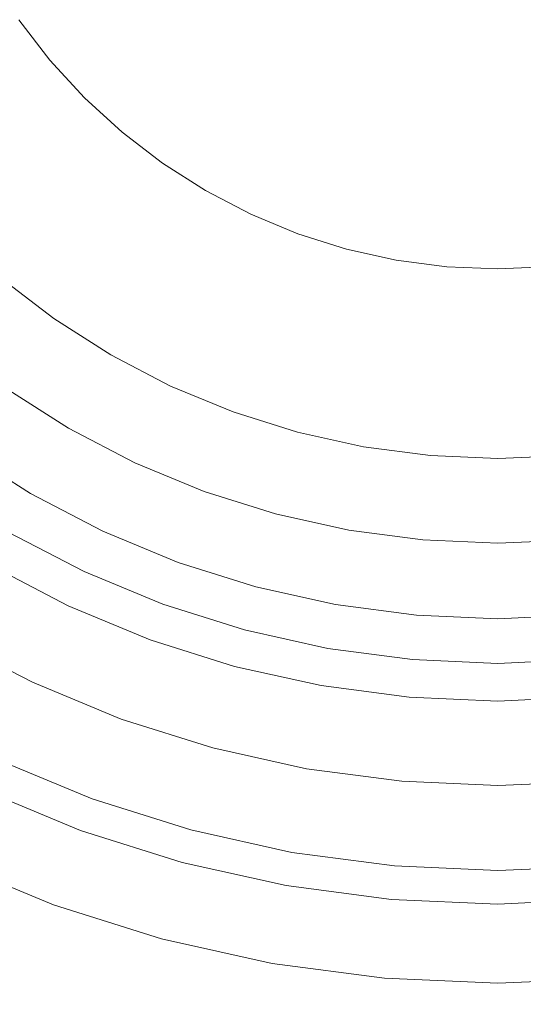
# Model space of a CAD drawing. Header units: millimetres. Extents: x -270 to 270, y -255 to 255.
# Tile 15 of 39: x -20 to 0, y -42 to -3. Entities that reach past the tile are written whole.
import ezdxf

# ---------------------------------------------------------------- set-up
doc = ezdxf.new("R2010")
doc.units = ezdxf.units.MM
doc.layers.add('LUCIDO_1', color=1, linetype='Continuous', lineweight=20, true_color=0xff0000)
doc.layers.add('Nessuna', color=7, linetype='Continuous', lineweight=9)

# ---------------------------------------------------------------- blocks, each defined once
blk = doc.blocks.new('Group')
at = {"layer": 'Nessuna', "color": 140, "linetype": 'Continuous', "lineweight": 9, "true_color": 0x00aaff, "transparency": 33554687}
for points, invisible_edges in [([(-19.951, -3.233, -98.064), (-18.729, -4.825, -98.064), (-31.752, -15.753, -98.064), (-33.876, -12.984, -98.064)], 10), ([(-18.729, -4.825, -93.064), (-19.951, -3.233, -93.064), (-26.061, -7.512, -87.074), (-24.444, -9.62, -87.074)], 10), ([(-18.729, -4.825, -93.064), (-18.729, -4.825, -98.064), (-19.951, -3.233, -98.064), (-19.951, -3.233, -93.064)], 5), ([(-18.729, -4.825, -98.064), (-17.374, -6.305, -98.064), (-29.395, -18.325, -98.064), (-31.752, -15.753, -98.064)], 10), ([(-17.374, -6.305, -93.064), (-18.729, -4.825, -93.064), (-24.444, -9.62, -87.074), (-22.648, -11.579, -87.074)], 10), ([(-17.374, -6.305, -93.064), (-17.374, -6.305, -98.064), (-18.729, -4.825, -98.064), (-18.729, -4.825, -93.064)], 5), ([(-26.822, -20.683, -98.064), (-29.395, -18.325, -98.064), (-17.374, -6.305, -98.064), (-15.894, -7.66, -98.064)], 10), ([(-15.894, -7.66, -93.064), (-17.374, -6.305, -93.064), (-22.648, -11.579, -87.074), (-20.689, -13.374, -87.074)], 10), ([(-15.894, -7.66, -93.064), (-15.894, -7.66, -98.064), (-17.374, -6.305, -98.064), (-17.374, -6.305, -93.064)], 5), ([(-24.053, -22.807, -98.064), (-26.822, -20.683, -98.064), (-15.894, -7.66, -98.064), (-14.303, -8.882, -98.064)], 10), ([(-14.303, -8.882, -93.064), (-15.894, -7.66, -93.064), (-20.689, -13.374, -87.074), (-18.581, -14.992, -87.074)], 10), ([(-14.303, -8.882, -93.064), (-14.303, -8.882, -98.064), (-15.894, -7.66, -98.064), (-15.894, -7.66, -93.064)], 5), ([(-14.303, -8.882, -98.064), (-12.61, -9.96, -98.064), (-21.11, -24.682, -98.064), (-24.053, -22.807, -98.064)], 10), ([(-12.61, -9.96, -93.064), (-14.303, -8.882, -93.064), (-18.581, -14.992, -87.074), (-16.34, -16.42, -87.074)], 10), ([(-12.61, -9.96, -93.064), (-12.61, -9.96, -98.064), (-14.303, -8.882, -98.064), (-14.303, -8.882, -93.064)], 5), ([(-12.61, -9.96, -98.064), (-10.831, -10.886, -98.064), (-18.015, -26.293, -98.064), (-21.11, -24.682, -98.064)], 10), ([(-10.831, -10.886, -93.064), (-12.61, -9.96, -93.064), (-16.34, -16.42, -87.074), (-13.983, -17.647, -87.074)], 10), ([(-10.831, -10.886, -93.064), (-10.831, -10.886, -98.064), (-12.61, -9.96, -98.064), (-12.61, -9.96, -93.064)], 5), ([(-14.791, -27.629, -98.064), (-18.015, -26.293, -98.064), (-10.831, -10.886, -98.064), (-8.977, -11.654, -98.064)], 10), ([(-8.977, -11.654, -93.064), (-10.831, -10.886, -93.064), (-13.983, -17.647, -87.074), (-11.528, -18.663, -87.074)], 10), ([(-8.977, -11.654, -93.064), (-8.977, -11.654, -98.064), (-10.831, -10.886, -98.064), (-10.831, -10.886, -93.064)], 5), ([(-8.977, -11.654, -98.064), (-7.063, -12.257, -98.064), (-11.463, -28.678, -98.064), (-14.791, -27.629, -98.064)], 10), ([(-7.063, -12.257, -93.064), (-8.977, -11.654, -93.064), (-11.528, -18.663, -87.074), (-8.994, -19.463, -87.074)], 10), ([(-7.063, -12.257, -93.064), (-7.063, -12.257, -98.064), (-8.977, -11.654, -98.064), (-8.977, -11.654, -93.064)], 5), ([(-7.063, -12.257, -98.064), (-5.104, -12.692, -98.064), (-8.056, -29.433, -98.064), (-11.463, -28.678, -98.064)], 10), ([(-5.104, -12.692, -93.064), (-7.063, -12.257, -93.064), (-8.994, -19.463, -87.074), (-6.4, -20.038, -87.074)], 10), ([(-5.104, -12.692, -93.064), (-5.104, -12.692, -98.064), (-7.063, -12.257, -98.064), (-7.063, -12.257, -93.064)], 5), ([(-4.597, -29.889, -98.064), (-8.056, -29.433, -98.064), (-5.104, -12.692, -98.064), (-3.115, -12.954, -98.064)], 10), ([(-3.115, -12.954, -93.064), (-5.104, -12.692, -93.064), (-6.4, -20.038, -87.074), (-3.765, -20.384, -87.074)], 10), ([(-3.115, -12.954, -93.064), (-3.115, -12.954, -98.064), (-5.104, -12.692, -98.064), (-5.104, -12.692, -93.064)], 5), ([(-3.115, -12.954, -98.064), (-1.11, -13.041, -98.064), (-1.11, -30.041, -98.064), (-4.597, -29.889, -98.064)], 10), ([(-1.11, -13.041, -93.064), (-3.115, -12.954, -93.064), (-3.765, -20.384, -87.074), (-1.11, -20.5, -87.074)], 10), ([(-1.11, -13.041, -93.064), (-1.11, -13.041, -98.064), (-3.115, -12.954, -98.064), (-3.115, -12.954, -93.064)], 5), ([(2.376, -29.889, -98.064), (-1.11, -30.041, -98.064), (-1.11, -13.041, -98.064), (0.894, -12.954, -98.064)], 10), ([(0.894, -12.954, -93.064), (0.894, -12.954, -98.064), (-1.11, -13.041, -98.064), (-1.11, -13.041, -93.064)], 5), ([(0.894, -12.954, -93.064), (-1.11, -13.041, -93.064), (-1.11, -20.5, -87.074), (1.544, -20.384, -87.074)], 10), ([(-18.581, -14.992, -87.074), (-20.689, -13.374, -87.074), (-21.108, -13.873, -86.503), (-18.955, -15.526, -86.503)], 14), ([(-18.955, -15.526, -86.503), (-21.108, -13.873, -86.503), (-21.493, -14.333, -85.877), (-19.299, -16.017, -85.877)], 15), ([(-19.299, -16.017, -85.877), (-21.493, -14.333, -85.877), (-21.843, -14.749, -85.202), (-19.61, -16.462, -85.202)], 15), ([(-19.61, -16.462, -85.202), (-21.843, -14.749, -85.202), (-22.153, -15.118, -84.482), (-19.887, -16.857, -84.482)], 15), ([(-16.34, -16.42, -87.074), (-18.581, -14.992, -87.074), (-18.955, -15.526, -86.503), (-16.666, -16.984, -86.503)], 14), ([(-19.887, -16.857, -84.482), (-22.153, -15.118, -84.482), (-22.422, -15.439, -83.724), (-20.127, -17.2, -83.724)], 15), ([(-16.666, -16.984, -86.503), (-18.955, -15.526, -86.503), (-19.299, -16.017, -85.877), (-16.966, -17.503, -85.877)], 15), ([(-16.966, -17.503, -85.877), (-19.299, -16.017, -85.877), (-19.61, -16.462, -85.202), (-17.237, -17.973, -85.202)], 15), ([(-17.237, -17.973, -85.202), (-19.61, -16.462, -85.202), (-19.887, -16.857, -84.482), (-17.478, -18.391, -84.482)], 15), ([(-13.983, -17.647, -87.074), (-16.34, -16.42, -87.074), (-16.666, -16.984, -86.503), (-14.258, -18.237, -86.503)], 14), ([(-17.478, -18.391, -84.482), (-19.887, -16.857, -84.482), (-20.127, -17.2, -83.724), (-17.688, -18.754, -83.724)], 15), ([(-14.258, -18.237, -86.503), (-16.666, -16.984, -86.503), (-16.966, -17.503, -85.877), (-14.512, -18.78, -85.877)], 15), ([(-17.688, -18.754, -83.724), (-20.127, -17.2, -83.724), (-20.329, -17.488, -82.932), (-17.863, -19.058, -82.932)], 15), ([(-18.004, -19.302, -82.112), (-20.49, -17.718, -82.112), (-22.195, -20.153, -72.06), (-19.49, -21.876, -72.06)], 10), ([(-17.863, -19.058, -82.932), (-20.329, -17.488, -82.932), (-20.49, -17.718, -82.112), (-18.004, -19.302, -82.112)], 11), ([(-14.512, -18.78, -85.877), (-16.966, -17.503, -85.877), (-17.237, -17.973, -85.202), (-14.741, -19.273, -85.202)], 15), ([(-11.528, -18.663, -87.074), (-13.983, -17.647, -87.074), (-14.258, -18.237, -86.503), (-11.751, -19.276, -86.503)], 14), ([(-14.741, -19.273, -85.202), (-17.237, -17.973, -85.202), (-17.478, -18.391, -84.482), (-14.945, -19.71, -84.482)], 15), ([(-14.945, -19.71, -84.482), (-17.478, -18.391, -84.482), (-17.688, -18.754, -83.724), (-15.122, -20.09, -83.724)], 15), ([(-11.751, -19.276, -86.503), (-14.258, -18.237, -86.503), (-14.512, -18.78, -85.877), (-11.956, -19.839, -85.877)], 15), ([(-15.122, -20.09, -83.724), (-17.688, -18.754, -83.724), (-17.863, -19.058, -82.932), (-15.271, -20.408, -82.932)], 15), ([(-11.956, -19.839, -85.877), (-14.512, -18.78, -85.877), (-14.741, -19.273, -85.202), (-12.142, -20.349, -85.202)], 15), ([(-8.994, -19.463, -87.074), (-11.528, -18.663, -87.074), (-11.751, -19.276, -86.503), (-9.162, -20.092, -86.503)], 14), ([(-15.39, -20.663, -82.112), (-18.004, -19.302, -82.112), (-19.49, -21.876, -72.06), (-16.646, -23.357, -72.06)], 10), ([(-15.271, -20.408, -82.932), (-17.863, -19.058, -82.932), (-18.004, -19.302, -82.112), (-15.39, -20.663, -82.112)], 11), ([(-12.142, -20.349, -85.202), (-14.741, -19.273, -85.202), (-14.945, -19.71, -84.482), (-12.307, -20.803, -84.482)], 15), ([(-9.162, -20.092, -86.503), (-11.751, -19.276, -86.503), (-11.956, -19.839, -85.877), (-9.318, -20.671, -85.877)], 15), ([(-12.307, -20.803, -84.482), (-14.945, -19.71, -84.482), (-15.122, -20.09, -83.724), (-12.45, -21.196, -83.724)], 15), ([(-6.4, -20.038, -87.074), (-8.994, -19.463, -87.074), (-9.162, -20.092, -86.503), (-6.513, -20.679, -86.503)], 14), ([(-12.45, -21.196, -83.724), (-15.122, -20.09, -83.724), (-15.271, -20.408, -82.932), (-12.57, -21.527, -82.932)], 15), ([(-9.318, -20.671, -85.877), (-11.956, -19.839, -85.877), (-12.142, -20.349, -85.202), (-9.458, -21.196, -85.202)], 15), ([(-6.513, -20.679, -86.503), (-9.162, -20.092, -86.503), (-9.318, -20.671, -85.877), (-6.617, -21.27, -85.877)], 15), ([(-3.765, -20.384, -87.074), (-6.4, -20.038, -87.074), (-6.513, -20.679, -86.503), (-3.822, -21.033, -86.503)], 14), ([(-19.695, -22.231, -71.313), (-22.43, -20.489, -71.313), (-22.498, -20.586, -71.189), (-19.754, -22.334, -71.189)], 15), ([(-19.642, -22.138, -71.447), (-22.369, -20.401, -71.447), (-22.43, -20.489, -71.313), (-19.695, -22.231, -71.313)], 15), ([(-19.594, -22.056, -71.59), (-22.314, -20.323, -71.59), (-22.369, -20.401, -71.447), (-19.642, -22.138, -71.447)], 15), ([(-19.553, -21.984, -71.741), (-22.267, -20.255, -71.741), (-22.314, -20.323, -71.59), (-19.594, -22.056, -71.59)], 15), ([(-19.518, -21.924, -71.898), (-22.227, -20.198, -71.898), (-22.267, -20.255, -71.741), (-19.553, -21.984, -71.741)], 15), ([(-19.49, -21.876, -72.06), (-22.195, -20.153, -72.06), (-22.227, -20.198, -71.898), (-19.518, -21.924, -71.898)], 14), ([(-12.57, -21.527, -82.932), (-15.271, -20.408, -82.932), (-15.39, -20.663, -82.112), (-12.666, -21.791, -82.112)], 11), ([(-9.458, -21.196, -85.202), (-12.142, -20.349, -85.202), (-12.307, -20.803, -84.482), (-9.583, -21.662, -84.482)], 15), ([(-1.11, -20.5, -87.074), (-3.765, -20.384, -87.074), (-3.822, -21.033, -86.503), (-1.11, -21.152, -86.503)], 14), ([(1.544, -20.384, -87.074), (-1.11, -20.5, -87.074), (-1.11, -21.152, -86.503), (1.601, -21.033, -86.503)], 14), ([(-19.888, -22.564, -70.972), (-22.651, -20.804, -70.972), (-22.735, -20.924, -70.882), (-19.961, -22.691, -70.882)], 15), ([(-19.819, -22.445, -71.075), (-22.572, -20.691, -71.075), (-22.651, -20.804, -70.972), (-19.888, -22.564, -70.972)], 15), ([(-19.754, -22.334, -71.189), (-22.498, -20.586, -71.189), (-22.572, -20.691, -71.075), (-19.819, -22.445, -71.075)], 15), ([(-12.666, -21.791, -82.112), (-15.39, -20.663, -82.112), (-16.646, -23.357, -72.06), (-13.683, -24.584, -72.06)], 10), ([(-9.583, -21.662, -84.482), (-12.307, -20.803, -84.482), (-12.45, -21.196, -83.724), (-9.691, -22.066, -83.724)], 15), ([(-6.617, -21.27, -85.877), (-9.318, -20.671, -85.877), (-9.458, -21.196, -85.202), (-6.711, -21.805, -85.202)], 15), ([(-3.822, -21.033, -86.503), (-6.513, -20.679, -86.503), (-6.617, -21.27, -85.877), (-3.874, -21.631, -85.877)], 15), ([(-9.691, -22.066, -83.724), (-12.45, -21.196, -83.724), (-12.57, -21.527, -82.932), (-9.782, -22.406, -82.932)], 15), ([(-6.711, -21.805, -85.202), (-9.458, -21.196, -85.202), (-9.583, -21.662, -84.482), (-6.795, -22.28, -84.482)], 15), ([(-3.874, -21.631, -85.877), (-6.617, -21.27, -85.877), (-6.711, -21.805, -85.202), (-3.921, -22.172, -85.202)], 15), ([(-1.11, -21.152, -86.503), (-3.822, -21.033, -86.503), (-3.874, -21.631, -85.877), (-1.11, -21.751, -85.877)], 15), ([(1.601, -21.033, -86.503), (-1.11, -21.152, -86.503), (-1.11, -21.751, -85.877), (1.653, -21.631, -85.877)], 15), ([(-9.782, -22.406, -82.932), (-12.57, -21.527, -82.932), (-12.666, -21.791, -82.112), (-9.855, -22.677, -82.112)], 11), ([(-6.795, -22.28, -84.482), (-9.583, -21.662, -84.482), (-9.691, -22.066, -83.724), (-6.868, -22.692, -83.724)], 15), ([(-1.11, -21.751, -85.877), (-3.874, -21.631, -85.877), (-3.921, -22.172, -85.202), (-1.11, -22.295, -85.202)], 15), ([(1.653, -21.631, -85.877), (-1.11, -21.751, -85.877), (-1.11, -22.295, -85.202), (1.701, -22.172, -85.202)], 15), ([(-16.733, -23.545, -71.59), (-19.594, -22.056, -71.59), (-19.642, -22.138, -71.447), (-16.774, -23.631, -71.447)], 15), ([(-16.699, -23.47, -71.741), (-19.553, -21.984, -71.741), (-19.594, -22.056, -71.59), (-16.733, -23.545, -71.59)], 15), ([(-16.669, -23.407, -71.898), (-19.518, -21.924, -71.898), (-19.553, -21.984, -71.741), (-16.699, -23.47, -71.741)], 15), ([(-16.646, -23.357, -72.06), (-19.49, -21.876, -72.06), (-19.518, -21.924, -71.898), (-16.669, -23.407, -71.898)], 14), ([(-9.855, -22.677, -82.112), (-12.666, -21.791, -82.112), (-13.683, -24.584, -72.06), (-10.624, -25.548, -72.06)], 10), ([(-6.868, -22.692, -83.724), (-9.691, -22.066, -83.724), (-9.782, -22.406, -82.932), (-6.929, -23.038, -82.932)], 15), ([(-3.921, -22.172, -85.202), (-6.711, -21.805, -85.202), (-6.795, -22.28, -84.482), (-3.964, -22.653, -84.482)], 15), ([(-16.923, -23.952, -71.075), (-19.819, -22.445, -71.075), (-19.888, -22.564, -70.972), (-16.982, -24.077, -70.972)], 15), ([(-16.869, -23.836, -71.189), (-19.754, -22.334, -71.189), (-19.819, -22.445, -71.075), (-16.923, -23.952, -71.075)], 15), ([(-16.819, -23.728, -71.313), (-19.695, -22.231, -71.313), (-19.754, -22.334, -71.189), (-16.869, -23.836, -71.189)], 15), ([(-16.774, -23.631, -71.447), (-19.642, -22.138, -71.447), (-19.695, -22.231, -71.313), (-16.819, -23.728, -71.313)], 15), ([(-6.929, -23.038, -82.932), (-9.782, -22.406, -82.932), (-9.855, -22.677, -82.112), (-6.978, -23.315, -82.112)], 11), ([(-3.964, -22.653, -84.482), (-6.795, -22.28, -84.482), (-6.868, -22.692, -83.724), (-4, -23.07, -83.724)], 15), ([(-1.11, -22.295, -85.202), (-3.921, -22.172, -85.202), (-3.964, -22.653, -84.482), (-1.11, -22.777, -84.482)], 15), ([(1.701, -22.172, -85.202), (-1.11, -22.295, -85.202), (-1.11, -22.777, -84.482), (1.743, -22.653, -84.482)], 15), ([(-17.108, -24.348, -70.805), (-20.037, -22.824, -70.805), (-20.117, -22.962, -70.741), (-17.175, -24.493, -70.741)], 15), ([(-17.043, -24.209, -70.882), (-19.961, -22.691, -70.882), (-20.037, -22.824, -70.805), (-17.108, -24.348, -70.805)], 15), ([(-16.982, -24.077, -70.972), (-19.888, -22.564, -70.972), (-19.961, -22.691, -70.882), (-17.043, -24.209, -70.882)], 15), ([(-6.978, -23.315, -82.112), (-9.855, -22.677, -82.112), (-10.624, -25.548, -72.06), (-7.494, -26.242, -72.06)], 10), ([(-4, -23.07, -83.724), (-6.868, -22.692, -83.724), (-6.929, -23.038, -82.932), (-4.031, -23.42, -82.932)], 15), ([(-1.11, -22.777, -84.482), (-3.964, -22.653, -84.482), (-4, -23.07, -83.724), (-1.11, -23.196, -83.724)], 15), ([(1.743, -22.653, -84.482), (-1.11, -22.777, -84.482), (-1.11, -23.196, -83.724), (1.779, -23.07, -83.724)], 15), ([(-17.245, -24.642, -70.691), (-20.199, -23.104, -70.691), (-20.283, -23.249, -70.655), (-17.316, -24.794, -70.655)], 15), ([(-17.175, -24.493, -70.741), (-20.117, -22.962, -70.741), (-20.199, -23.104, -70.691), (-17.245, -24.642, -70.691)], 15), ([(-4.031, -23.42, -82.932), (-6.929, -23.038, -82.932), (-6.978, -23.315, -82.112), (-4.055, -23.7, -82.112)], 11), ([(-1.11, -23.196, -83.724), (-4, -23.07, -83.724), (-4.031, -23.42, -82.932), (-1.11, -23.547, -82.932)], 15), ([(1.779, -23.07, -83.724), (-1.11, -23.196, -83.724), (-1.11, -23.547, -82.932), (1.81, -23.42, -82.932)], 15), ([(-17.388, -24.948, -70.634), (-20.368, -23.397, -70.634), (-26.66, -34.295, -69.614), (-22.706, -36.353, -69.614)], 10), ([(-17.316, -24.794, -70.655), (-20.283, -23.249, -70.655), (-20.368, -23.397, -70.634), (-17.388, -24.948, -70.634)], 11), ([(-13.754, -24.779, -71.59), (-16.733, -23.545, -71.59), (-16.774, -23.631, -71.447), (-13.787, -24.869, -71.447)], 15), ([(-13.726, -24.701, -71.741), (-16.699, -23.47, -71.741), (-16.733, -23.545, -71.59), (-13.754, -24.779, -71.59)], 15), ([(-13.702, -24.636, -71.898), (-16.669, -23.407, -71.898), (-16.699, -23.47, -71.741), (-13.726, -24.701, -71.741)], 15), ([(-13.683, -24.584, -72.06), (-16.646, -23.357, -72.06), (-16.669, -23.407, -71.898), (-13.702, -24.636, -71.898)], 14), ([(-4.055, -23.7, -82.112), (-6.978, -23.315, -82.112), (-7.494, -26.242, -72.06), (-4.314, -26.661, -72.06)], 10), ([(-1.11, -23.547, -82.932), (-4.031, -23.42, -82.932), (-4.055, -23.7, -82.112), (-1.11, -23.829, -82.112)], 11), ([(1.81, -23.42, -82.932), (-1.11, -23.547, -82.932), (-1.11, -23.829, -82.112), (1.834, -23.7, -82.112)], 11), ([(-13.908, -25.201, -71.075), (-16.923, -23.952, -71.075), (-16.982, -24.077, -70.972), (-13.955, -25.331, -70.972)], 15), ([(-13.864, -25.081, -71.189), (-16.869, -23.836, -71.189), (-16.923, -23.952, -71.075), (-13.908, -25.201, -71.075)], 15), ([(-13.823, -24.969, -71.313), (-16.819, -23.728, -71.313), (-16.869, -23.836, -71.189), (-13.864, -25.081, -71.189)], 15), ([(-13.787, -24.869, -71.447), (-16.774, -23.631, -71.447), (-16.819, -23.728, -71.313), (-13.823, -24.969, -71.313)], 15), ([(-1.11, -23.829, -82.112), (-4.055, -23.7, -82.112), (-4.314, -26.661, -72.06), (-1.11, -26.801, -72.06)], 10), ([(1.834, -23.7, -82.112), (-1.11, -23.829, -82.112), (-1.11, -26.801, -72.06), (2.093, -26.661, -72.06)], 10), ([(-14.057, -25.612, -70.805), (-17.108, -24.348, -70.805), (-17.175, -24.493, -70.741), (-14.112, -25.762, -70.741)], 15), ([(-14.005, -25.468, -70.882), (-17.043, -24.209, -70.882), (-17.108, -24.348, -70.805), (-14.057, -25.612, -70.805)], 15), ([(-13.955, -25.331, -70.972), (-16.982, -24.077, -70.972), (-17.043, -24.209, -70.882), (-14.005, -25.468, -70.882)], 15), ([(-19.418, -29.302, -92.559), (-22.77, -27.557, -92.559), (-21.11, -24.682, -98.064), (-18.015, -26.293, -98.064)], 10), ([(-14.168, -25.916, -70.691), (-17.245, -24.642, -70.691), (-17.316, -24.794, -70.655), (-14.225, -26.074, -70.655)], 15), ([(-14.112, -25.762, -70.741), (-17.175, -24.493, -70.741), (-17.245, -24.642, -70.691), (-14.168, -25.916, -70.691)], 15), ([(-10.678, -25.749, -71.59), (-13.754, -24.779, -71.59), (-13.787, -24.869, -71.447), (-10.703, -25.841, -71.447)], 15), ([(-10.657, -25.669, -71.741), (-13.726, -24.701, -71.741), (-13.754, -24.779, -71.59), (-10.678, -25.749, -71.59)], 15), ([(-10.639, -25.602, -71.898), (-13.702, -24.636, -71.898), (-13.726, -24.701, -71.741), (-10.657, -25.669, -71.741)], 15), ([(-10.624, -25.548, -72.06), (-13.683, -24.584, -72.06), (-13.702, -24.636, -71.898), (-10.639, -25.602, -71.898)], 14), ([(-14.284, -26.234, -70.634), (-17.388, -24.948, -70.634), (-22.706, -36.353, -69.614), (-18.588, -38.059, -69.614)], 10), ([(-14.225, -26.074, -70.655), (-17.316, -24.794, -70.655), (-17.388, -24.948, -70.634), (-14.284, -26.234, -70.634)], 11), ([(-10.761, -26.059, -71.189), (-13.864, -25.081, -71.189), (-13.908, -25.201, -71.075), (-10.795, -26.183, -71.075)], 15), ([(-10.731, -25.944, -71.313), (-13.823, -24.969, -71.313), (-13.864, -25.081, -71.189), (-10.761, -26.059, -71.189)], 15), ([(-10.703, -25.841, -71.447), (-13.787, -24.869, -71.447), (-13.823, -24.969, -71.313), (-10.731, -25.944, -71.313)], 15), ([(-10.868, -26.457, -70.882), (-14.005, -25.468, -70.882), (-14.057, -25.612, -70.805), (-10.908, -26.605, -70.805)], 15), ([(-10.83, -26.316, -70.972), (-13.955, -25.331, -70.972), (-14.005, -25.468, -70.882), (-10.868, -26.457, -70.882)], 15), ([(-10.795, -26.183, -71.075), (-13.908, -25.201, -71.075), (-13.955, -25.331, -70.972), (-10.83, -26.316, -70.972)], 15), ([(-7.494, -26.242, -72.06), (-10.624, -25.548, -72.06), (-10.639, -25.602, -71.898), (-7.503, -26.297, -71.898)], 14), ([(-10.991, -26.918, -70.691), (-14.168, -25.916, -70.691), (-14.225, -26.074, -70.655), (-11.035, -27.08, -70.655)], 15), ([(-10.949, -26.759, -70.741), (-14.112, -25.762, -70.741), (-14.168, -25.916, -70.691), (-10.991, -26.918, -70.691)], 15), ([(-10.908, -26.605, -70.805), (-14.057, -25.612, -70.805), (-14.112, -25.762, -70.741), (-10.949, -26.759, -70.741)], 15), ([(-7.565, -26.646, -71.313), (-10.731, -25.944, -71.313), (-10.761, -26.059, -71.189), (-7.585, -26.763, -71.189)], 15), ([(-7.546, -26.541, -71.447), (-10.703, -25.841, -71.447), (-10.731, -25.944, -71.313), (-7.565, -26.646, -71.313)], 15), ([(-7.53, -26.447, -71.59), (-10.678, -25.749, -71.59), (-10.703, -25.841, -71.447), (-7.546, -26.541, -71.447)], 15), ([(-7.515, -26.366, -71.741), (-10.657, -25.669, -71.741), (-10.678, -25.749, -71.59), (-7.53, -26.447, -71.59)], 15), ([(-7.503, -26.297, -71.898), (-10.639, -25.602, -71.898), (-10.657, -25.669, -71.741), (-7.515, -26.366, -71.741)], 15), ([(-15.927, -30.749, -92.559), (-19.418, -29.302, -92.559), (-18.015, -26.293, -98.064), (-14.791, -27.629, -98.064)], 10), ([(-11.079, -27.245, -70.634), (-14.284, -26.234, -70.634), (-18.588, -38.059, -69.614), (-14.336, -39.4, -69.614)], 10), ([(-11.035, -27.08, -70.655), (-14.225, -26.074, -70.655), (-14.284, -26.234, -70.634), (-11.079, -27.245, -70.634)], 11), ([(-7.632, -27.025, -70.972), (-10.83, -26.316, -70.972), (-10.868, -26.457, -70.882), (-7.657, -27.169, -70.882)], 15), ([(-7.608, -26.889, -71.075), (-10.795, -26.183, -71.075), (-10.83, -26.316, -70.972), (-7.632, -27.025, -70.972)], 15), ([(-7.585, -26.763, -71.189), (-10.761, -26.059, -71.189), (-10.795, -26.183, -71.075), (-7.608, -26.889, -71.075)], 15), ([(-4.319, -26.716, -71.898), (-7.503, -26.297, -71.898), (-7.515, -26.366, -71.741), (-4.325, -26.786, -71.741)], 15), ([(-4.314, -26.661, -72.06), (-7.494, -26.242, -72.06), (-7.503, -26.297, -71.898), (-4.319, -26.716, -71.898)], 14), ([(-7.684, -27.32, -70.805), (-10.908, -26.605, -70.805), (-10.949, -26.759, -70.741), (-7.711, -27.477, -70.741)], 15), ([(-7.657, -27.169, -70.882), (-10.868, -26.457, -70.882), (-10.908, -26.605, -70.805), (-7.684, -27.32, -70.805)], 15), ([(-4.35, -27.07, -71.313), (-7.565, -26.646, -71.313), (-7.585, -26.763, -71.189), (-4.36, -27.187, -71.189)], 15), ([(-4.341, -26.963, -71.447), (-7.546, -26.541, -71.447), (-7.565, -26.646, -71.313), (-4.35, -27.07, -71.313)], 15), ([(-4.332, -26.868, -71.59), (-7.53, -26.447, -71.59), (-7.546, -26.541, -71.447), (-4.341, -26.963, -71.447)], 15), ([(-4.325, -26.786, -71.741), (-7.515, -26.366, -71.741), (-7.53, -26.447, -71.59), (-4.332, -26.868, -71.59)], 15), ([(-1.11, -26.856, -71.898), (-4.319, -26.716, -71.898), (-4.325, -26.786, -71.741), (-1.11, -26.926, -71.741)], 15), ([(-1.11, -26.801, -72.06), (-4.314, -26.661, -72.06), (-4.319, -26.716, -71.898), (-1.11, -26.856, -71.898)], 14), ([(2.093, -26.661, -72.06), (-1.11, -26.801, -72.06), (-1.11, -26.856, -71.898), (2.098, -26.716, -71.898)], 14), ([(2.098, -26.716, -71.898), (-1.11, -26.856, -71.898), (-1.11, -26.926, -71.741), (2.104, -26.786, -71.741)], 15), ([(-7.769, -27.804, -70.655), (-11.035, -27.08, -70.655), (-11.079, -27.245, -70.634), (-7.799, -27.972, -70.634)], 11), ([(-7.74, -27.639, -70.691), (-10.991, -26.918, -70.691), (-11.035, -27.08, -70.655), (-7.769, -27.804, -70.655)], 15), ([(-7.711, -27.477, -70.741), (-10.949, -26.759, -70.741), (-10.991, -26.918, -70.691), (-7.74, -27.639, -70.691)], 15), ([(-4.383, -27.453, -70.972), (-7.632, -27.025, -70.972), (-7.657, -27.169, -70.882), (-4.396, -27.598, -70.882)], 15), ([(-4.371, -27.315, -71.075), (-7.608, -26.889, -71.075), (-7.632, -27.025, -70.972), (-4.383, -27.453, -70.972)], 15), ([(-4.36, -27.187, -71.189), (-7.585, -26.763, -71.189), (-7.608, -26.889, -71.075), (-4.371, -27.315, -71.075)], 15), ([(-1.11, -27.211, -71.313), (-4.35, -27.07, -71.313), (-4.36, -27.187, -71.189), (-1.11, -27.329, -71.189)], 15), ([(-1.11, -27.104, -71.447), (-4.341, -26.963, -71.447), (-4.35, -27.07, -71.313), (-1.11, -27.211, -71.313)], 15), ([(-1.11, -27.009, -71.59), (-4.332, -26.868, -71.59), (-4.341, -26.963, -71.447), (-1.11, -27.104, -71.447)], 15), ([(-1.11, -26.926, -71.741), (-4.325, -26.786, -71.741), (-4.332, -26.868, -71.59), (-1.11, -27.009, -71.59)], 15), ([(2.104, -26.786, -71.741), (-1.11, -26.926, -71.741), (-1.11, -27.009, -71.59), (2.112, -26.868, -71.59)], 15), ([(2.112, -26.868, -71.59), (-1.11, -27.009, -71.59), (-1.11, -27.104, -71.447), (2.12, -26.963, -71.447)], 15), ([(2.12, -26.963, -71.447), (-1.11, -27.104, -71.447), (-1.11, -27.211, -71.313), (2.129, -27.07, -71.313)], 15), ([(2.129, -27.07, -71.313), (-1.11, -27.211, -71.313), (-1.11, -27.329, -71.189), (2.14, -27.187, -71.189)], 15), ([(-7.799, -27.972, -70.634), (-11.079, -27.245, -70.634), (-14.336, -39.4, -69.614), (-9.984, -40.365, -69.614)], 10), ([(-4.423, -27.91, -70.741), (-7.711, -27.477, -70.741), (-7.74, -27.639, -70.691), (-4.438, -28.073, -70.691)], 15), ([(-4.41, -27.751, -70.805), (-7.684, -27.32, -70.805), (-7.711, -27.477, -70.741), (-4.423, -27.91, -70.741)], 15), ([(-4.396, -27.598, -70.882), (-7.657, -27.169, -70.882), (-7.684, -27.32, -70.805), (-4.41, -27.751, -70.805)], 15), ([(-1.11, -27.596, -70.972), (-4.383, -27.453, -70.972), (-4.396, -27.598, -70.882), (-1.11, -27.742, -70.882)], 15), ([(-1.11, -27.458, -71.075), (-4.371, -27.315, -71.075), (-4.383, -27.453, -70.972), (-1.11, -27.596, -70.972)], 15), ([(-1.11, -27.329, -71.189), (-4.36, -27.187, -71.189), (-4.371, -27.315, -71.075), (-1.11, -27.458, -71.075)], 15), ([(2.14, -27.187, -71.189), (-1.11, -27.329, -71.189), (-1.11, -27.458, -71.075), (2.151, -27.315, -71.075)], 15), ([(2.151, -27.315, -71.075), (-1.11, -27.458, -71.075), (-1.11, -27.596, -70.972), (2.163, -27.453, -70.972)], 15), ([(2.163, -27.453, -70.972), (-1.11, -27.596, -70.972), (-1.11, -27.742, -70.882), (2.175, -27.598, -70.882)], 15), ([(-19.626, -29.748, -91.88), (-23.016, -27.983, -91.88), (-22.886, -27.758, -92.209), (-19.516, -29.512, -92.209)], 15), ([(-19.516, -29.512, -92.209), (-22.886, -27.758, -92.209), (-22.77, -27.557, -92.559), (-19.418, -29.302, -92.559)], 11), ([(-12.322, -31.885, -92.559), (-15.927, -30.749, -92.559), (-14.791, -27.629, -98.064), (-11.463, -28.678, -98.064)], 10), ([(-4.452, -28.241, -70.655), (-7.769, -27.804, -70.655), (-7.799, -27.972, -70.634), (-4.467, -28.411, -70.634)], 11), ([(-4.438, -28.073, -70.691), (-7.74, -27.639, -70.691), (-7.769, -27.804, -70.655), (-4.452, -28.241, -70.655)], 15), ([(-1.11, -27.895, -70.805), (-4.41, -27.751, -70.805), (-4.423, -27.91, -70.741), (-1.11, -28.054, -70.741)], 15), ([(-1.11, -27.742, -70.882), (-4.396, -27.598, -70.882), (-4.41, -27.751, -70.805), (-1.11, -27.895, -70.805)], 15), ([(2.175, -27.598, -70.882), (-1.11, -27.742, -70.882), (-1.11, -27.895, -70.805), (2.189, -27.751, -70.805)], 15), ([(2.189, -27.751, -70.805), (-1.11, -27.895, -70.805), (-1.11, -28.054, -70.741), (2.203, -27.91, -70.741)], 15), ([(-19.879, -30.29, -91.293), (-23.315, -28.501, -91.293), (-23.16, -28.231, -91.574), (-19.747, -30.008, -91.574)], 15), ([(-19.747, -30.008, -91.574), (-23.16, -28.231, -91.574), (-23.016, -27.983, -91.88), (-19.626, -29.748, -91.88)], 15), ([(-4.467, -28.411, -70.634), (-7.799, -27.972, -70.634), (-9.984, -40.365, -69.614), (-5.564, -40.947, -69.614)], 10), ([(-1.11, -28.387, -70.655), (-4.452, -28.241, -70.655), (-4.467, -28.411, -70.634), (-1.11, -28.557, -70.634)], 11), ([(-1.11, -28.219, -70.691), (-4.438, -28.073, -70.691), (-4.452, -28.241, -70.655), (-1.11, -28.387, -70.655)], 15), ([(-1.11, -28.054, -70.741), (-4.423, -27.91, -70.741), (-4.438, -28.073, -70.691), (-1.11, -28.219, -70.691)], 15), ([(2.203, -27.91, -70.741), (-1.11, -28.054, -70.741), (-1.11, -28.219, -70.691), (2.217, -28.073, -70.691)], 15), ([(2.217, -28.073, -70.691), (-1.11, -28.219, -70.691), (-1.11, -28.387, -70.655), (2.232, -28.241, -70.655)], 15), ([(2.232, -28.241, -70.655), (-1.11, -28.387, -70.655), (-1.11, -28.557, -70.634), (2.247, -28.411, -70.634)], 11), ([(-20.02, -30.593, -91.039), (-23.482, -28.79, -91.039), (-23.315, -28.501, -91.293), (-19.879, -30.29, -91.293)], 15), ([(-1.11, -28.557, -70.634), (-4.467, -28.411, -70.634), (-5.564, -40.947, -69.614), (-1.11, -41.141, -69.614)], 10), ([(2.247, -28.411, -70.634), (-1.11, -28.557, -70.634), (-1.11, -41.141, -69.614), (3.343, -40.947, -69.614)], 10), ([(-8.633, -32.703, -92.559), (-12.322, -31.885, -92.559), (-11.463, -28.678, -98.064), (-8.056, -29.433, -98.064)], 10), ([(-16.006, -30.966, -92.209), (-19.516, -29.512, -92.209), (-19.418, -29.302, -92.559), (-15.927, -30.749, -92.559)], 11), ([(-4.886, -33.196, -92.559), (-8.633, -32.703, -92.559), (-8.056, -29.433, -98.064), (-4.597, -29.889, -98.064)], 10), ([(-16.193, -31.48, -91.574), (-19.747, -30.008, -91.574), (-19.626, -29.748, -91.88), (-16.095, -31.211, -91.88)], 15), ([(-16.095, -31.211, -91.88), (-19.626, -29.748, -91.88), (-19.516, -29.512, -92.209), (-16.006, -30.966, -92.209)], 15), ([(-16.299, -31.773, -91.293), (-19.879, -30.29, -91.293), (-19.747, -30.008, -91.574), (-16.193, -31.48, -91.574)], 15), ([(-1.11, -33.361, -92.559), (-4.886, -33.196, -92.559), (-4.597, -29.889, -98.064), (-1.11, -30.041, -98.064)], 10), ([(2.665, -33.196, -92.559), (-1.11, -33.361, -92.559), (-1.11, -30.041, -98.064), (2.376, -29.889, -98.064)], 10), ([(-16.535, -32.419, -90.813), (-20.17, -30.914, -90.813), (-20.02, -30.593, -91.039), (-16.414, -32.086, -91.039)], 15), ([(-16.414, -32.086, -91.039), (-20.02, -30.593, -91.039), (-19.879, -30.29, -91.293), (-16.299, -31.773, -91.293)], 15), ([(-16.662, -32.768, -90.619), (-20.327, -31.25, -90.619), (-20.17, -30.914, -90.813), (-16.535, -32.419, -90.813)], 15), ([(-12.45, -32.36, -91.88), (-16.095, -31.211, -91.88), (-16.006, -30.966, -92.209), (-12.382, -32.109, -92.209)], 15), ([(-12.382, -32.109, -92.209), (-16.006, -30.966, -92.209), (-15.927, -30.749, -92.559), (-12.322, -31.885, -92.559)], 11), ([(-16.794, -33.132, -90.456), (-20.49, -31.601, -90.456), (-20.327, -31.25, -90.619), (-16.662, -32.768, -90.619)], 15), ([(-12.524, -32.637, -91.574), (-16.193, -31.48, -91.574), (-16.095, -31.211, -91.88), (-12.45, -32.36, -91.88)], 15), ([(-16.931, -33.507, -90.326), (-20.659, -31.962, -90.326), (-20.49, -31.601, -90.456), (-16.794, -33.132, -90.456)], 15), ([(-12.604, -32.938, -91.293), (-16.299, -31.773, -91.293), (-16.193, -31.48, -91.574), (-12.524, -32.637, -91.574)], 15), ([(-17.07, -33.89, -90.23), (-20.831, -32.333, -90.23), (-20.659, -31.962, -90.326), (-16.931, -33.507, -90.326)], 14), ([(-12.783, -33.602, -90.813), (-16.535, -32.419, -90.813), (-16.414, -32.086, -91.039), (-12.691, -33.26, -91.039)], 15), ([(-12.691, -33.26, -91.039), (-16.414, -32.086, -91.039), (-16.299, -31.773, -91.293), (-12.604, -32.938, -91.293)], 15), ([(-8.718, -33.187, -91.88), (-12.45, -32.36, -91.88), (-12.382, -32.109, -92.209), (-8.673, -32.931, -92.209)], 15), ([(-8.673, -32.931, -92.209), (-12.382, -32.109, -92.209), (-12.322, -31.885, -92.559), (-8.633, -32.703, -92.559)], 11), ([(-17.523, -35.134, -89.977), (-21.391, -33.532, -89.977), (-20.831, -32.333, -90.23), (-17.07, -33.89, -90.23)], 10), ([(-12.879, -33.961, -90.619), (-16.662, -32.768, -90.619), (-16.535, -32.419, -90.813), (-12.783, -33.602, -90.813)], 15), ([(-8.768, -33.47, -91.574), (-12.524, -32.637, -91.574), (-12.45, -32.36, -91.88), (-8.718, -33.187, -91.88)], 15), ([(-12.979, -34.335, -90.456), (-16.794, -33.132, -90.456), (-16.662, -32.768, -90.619), (-12.879, -33.961, -90.619)], 15), ([(-8.822, -33.776, -91.293), (-12.604, -32.938, -91.293), (-12.524, -32.637, -91.574), (-8.768, -33.47, -91.574)], 15), ([(-4.906, -33.427, -92.209), (-8.673, -32.931, -92.209), (-8.633, -32.703, -92.559), (-4.886, -33.196, -92.559)], 11), ([(-13.082, -34.72, -90.326), (-16.931, -33.507, -90.326), (-16.794, -33.132, -90.456), (-12.979, -34.335, -90.456)], 15), ([(-8.942, -34.454, -90.813), (-12.783, -33.602, -90.813), (-12.691, -33.26, -91.039), (-8.88, -34.105, -91.039)], 15), ([(-8.88, -34.105, -91.039), (-12.691, -33.26, -91.039), (-12.604, -32.938, -91.293), (-8.822, -33.776, -91.293)], 15), ([(-4.954, -33.972, -91.574), (-8.768, -33.47, -91.574), (-8.718, -33.187, -91.88), (-4.929, -33.686, -91.88)], 15), ([(-4.929, -33.686, -91.88), (-8.718, -33.187, -91.88), (-8.673, -32.931, -92.209), (-4.906, -33.427, -92.209)], 15), ([(-1.11, -33.593, -92.209), (-4.906, -33.427, -92.209), (-4.886, -33.196, -92.559), (-1.11, -33.361, -92.559)], 11), ([(2.685, -33.427, -92.209), (-1.11, -33.593, -92.209), (-1.11, -33.361, -92.559), (2.665, -33.196, -92.559)], 11), ([(-18.588, -38.059, -89.653), (-22.706, -36.353, -89.653), (-21.391, -33.532, -89.977), (-17.523, -35.134, -89.977)], 10), ([(-13.188, -35.114, -90.23), (-17.07, -33.89, -90.23), (-16.931, -33.507, -90.326), (-13.082, -34.72, -90.326)], 14), ([(-9.006, -34.82, -90.619), (-12.879, -33.961, -90.619), (-12.783, -33.602, -90.813), (-8.942, -34.454, -90.813)], 15), ([(-4.981, -34.282, -91.293), (-8.822, -33.776, -91.293), (-8.768, -33.47, -91.574), (-4.954, -33.972, -91.574)], 15), ([(-1.11, -34.14, -91.574), (-4.954, -33.972, -91.574), (-4.929, -33.686, -91.88), (-1.11, -33.853, -91.88)], 15), ([(-1.11, -33.853, -91.88), (-4.929, -33.686, -91.88), (-4.906, -33.427, -92.209), (-1.11, -33.593, -92.209)], 15), ([(2.708, -33.686, -91.88), (-1.11, -33.853, -91.88), (-1.11, -33.593, -92.209), (2.685, -33.427, -92.209)], 15), ([(2.733, -33.972, -91.574), (-1.11, -34.14, -91.574), (-1.11, -33.853, -91.88), (2.708, -33.686, -91.88)], 15), ([(-13.53, -36.393, -89.977), (-17.523, -35.134, -89.977), (-17.07, -33.89, -90.23), (-13.188, -35.114, -90.23)], 10), ([(-9.073, -35.2, -90.456), (-12.979, -34.335, -90.456), (-12.879, -33.961, -90.619), (-9.006, -34.82, -90.619)], 15), ([(-5.01, -34.615, -91.039), (-8.88, -34.105, -91.039), (-8.822, -33.776, -91.293), (-4.981, -34.282, -91.293)], 15), ([(-1.11, -34.451, -91.293), (-4.981, -34.282, -91.293), (-4.954, -33.972, -91.574), (-1.11, -34.14, -91.574)], 15), ([(2.76, -34.282, -91.293), (-1.11, -34.451, -91.293), (-1.11, -34.14, -91.574), (2.733, -33.972, -91.574)], 15), ([(-9.142, -35.593, -90.326), (-13.082, -34.72, -90.326), (-12.979, -34.335, -90.456), (-9.073, -35.2, -90.456)], 15), ([(-5.073, -35.337, -90.619), (-9.006, -34.82, -90.619), (-8.942, -34.454, -90.813), (-5.041, -34.967, -90.813)], 15), ([(-5.041, -34.967, -90.813), (-8.942, -34.454, -90.813), (-8.88, -34.105, -91.039), (-5.01, -34.615, -91.039)], 15), ([(-1.11, -34.785, -91.039), (-5.01, -34.615, -91.039), (-4.981, -34.282, -91.293), (-1.11, -34.451, -91.293)], 15), ([(2.789, -34.615, -91.039), (-1.11, -34.785, -91.039), (-1.11, -34.451, -91.293), (2.76, -34.282, -91.293)], 15), ([(-9.213, -35.996, -90.23), (-13.188, -35.114, -90.23), (-13.082, -34.72, -90.326), (-9.142, -35.593, -90.326)], 14), ([(-5.107, -35.723, -90.456), (-9.073, -35.2, -90.456), (-9.006, -34.82, -90.619), (-5.073, -35.337, -90.619)], 15), ([(-1.11, -35.139, -90.813), (-5.041, -34.967, -90.813), (-5.01, -34.615, -91.039), (-1.11, -34.785, -91.039)], 15), ([(2.82, -34.967, -90.813), (-1.11, -35.139, -90.813), (-1.11, -34.785, -91.039), (2.789, -34.615, -91.039)], 15), ([(-14.336, -39.4, -89.653), (-18.588, -38.059, -89.653), (-17.523, -35.134, -89.977), (-13.53, -36.393, -89.977)], 10), ([(-9.443, -37.299, -89.977), (-13.53, -36.393, -89.977), (-13.188, -35.114, -90.23), (-9.213, -35.996, -90.23)], 10), ([(-5.142, -36.12, -90.326), (-9.142, -35.593, -90.326), (-9.073, -35.2, -90.456), (-5.107, -35.723, -90.456)], 15), ([(-1.11, -35.511, -90.619), (-5.073, -35.337, -90.619), (-5.041, -34.967, -90.813), (-1.11, -35.139, -90.813)], 15), ([(2.853, -35.337, -90.619), (-1.11, -35.511, -90.619), (-1.11, -35.139, -90.813), (2.82, -34.967, -90.813)], 15), ([(-5.177, -36.527, -90.23), (-9.213, -35.996, -90.23), (-9.142, -35.593, -90.326), (-5.142, -36.12, -90.326)], 14), ([(-1.11, -35.897, -90.456), (-5.107, -35.723, -90.456), (-5.073, -35.337, -90.619), (-1.11, -35.511, -90.619)], 15), ([(2.886, -35.723, -90.456), (-1.11, -35.897, -90.456), (-1.11, -35.511, -90.619), (2.853, -35.337, -90.619)], 15), ([(-5.293, -37.845, -89.977), (-9.443, -37.299, -89.977), (-9.213, -35.996, -90.23), (-5.177, -36.527, -90.23)], 10), ([(-1.11, -36.296, -90.326), (-5.142, -36.12, -90.326), (-5.107, -35.723, -90.456), (-1.11, -35.897, -90.456)], 15), ([(2.921, -36.12, -90.326), (-1.11, -36.296, -90.326), (-1.11, -35.897, -90.456), (2.886, -35.723, -90.456)], 15), ([(-63.099, -160.353, -80.313), (-77.706, -154.302, -80.313), (-22.706, -36.353, -89.653), (-18.588, -38.059, -89.653)], 10), ([(-18.588, -38.059, -69.614), (-22.706, -36.353, -69.614), (-69.369, -136.423, -61.549), (-56.352, -141.815, -61.549)], 10), ([(-9.984, -40.365, -89.653), (-14.336, -39.4, -89.653), (-13.53, -36.393, -89.977), (-9.443, -37.299, -89.977)], 10), ([(-1.11, -36.705, -90.23), (-5.177, -36.527, -90.23), (-5.142, -36.12, -90.326), (-1.11, -36.296, -90.326)], 14), ([(2.957, -36.527, -90.23), (-1.11, -36.705, -90.23), (-1.11, -36.296, -90.326), (2.921, -36.12, -90.326)], 14), ([(-1.11, -38.028, -89.977), (-5.293, -37.845, -89.977), (-5.177, -36.527, -90.23), (-1.11, -36.705, -90.23)], 10), ([(3.072, -37.845, -89.977), (-1.11, -38.028, -89.977), (-1.11, -36.705, -90.23), (2.957, -36.527, -90.23)], 10), ([(-5.564, -40.947, -89.653), (-9.984, -40.365, -89.653), (-9.443, -37.299, -89.977), (-5.293, -37.845, -89.977)], 10), ([(-1.11, -41.141, -89.653), (-5.564, -40.947, -89.653), (-5.293, -37.845, -89.977), (-1.11, -38.028, -89.977)], 10), ([(3.343, -40.947, -89.653), (-1.11, -41.141, -89.653), (-1.11, -38.028, -89.977), (3.072, -37.845, -89.977)], 10), ([(-48.019, -165.107, -80.313), (-63.099, -160.353, -80.313), (-18.588, -38.059, -89.653), (-14.336, -39.4, -89.653)], 10), ([(-14.336, -39.4, -69.614), (-18.588, -38.059, -69.614), (-56.352, -141.815, -61.549), (-42.913, -146.052, -61.549)], 10), ([(-32.583, -168.529, -80.313), (-48.019, -165.107, -80.313), (-14.336, -39.4, -89.653), (-9.984, -40.365, -89.653)], 10), ([(-9.984, -40.365, -69.614), (-14.336, -39.4, -69.614), (-42.913, -146.052, -61.549), (-29.157, -149.102, -61.549)], 10), ([(-16.907, -170.593, -80.313), (-32.583, -168.529, -80.313), (-9.984, -40.365, -89.653), (-5.564, -40.947, -89.653)], 10), ([(-5.564, -40.947, -69.614), (-9.984, -40.365, -69.614), (-29.157, -149.102, -61.549), (-15.187, -150.941, -61.549)], 10), ([(-1.11, -171.283, -80.313), (-16.907, -170.593, -80.313), (-5.564, -40.947, -89.653), (-1.11, -41.141, -89.653)], 10), ([(-1.11, -41.141, -69.614), (-5.564, -40.947, -69.614), (-15.187, -150.941, -61.549), (-1.11, -151.556, -61.549)], 10), ([(14.686, -170.593, -80.313), (-1.11, -171.283, -80.313), (-1.11, -41.141, -89.653), (3.343, -40.947, -89.653)], 10), ([(3.343, -40.947, -69.614), (-1.11, -41.141, -69.614), (-1.11, -151.556, -61.549), (12.967, -150.941, -61.549)], 10)]:
    blk.add_3dface(points, dxfattribs=dict(at, invisible_edges=invisible_edges))

msp = doc.modelspace()

# ---------------------------------------------------------------- block references
at = {"layer": 'LUCIDO_1', "color": 7, "transparency": 33554687}
msp.add_blockref('Group', (0, 0), dxfattribs=at)

doc.saveas('drawing.dxf')
